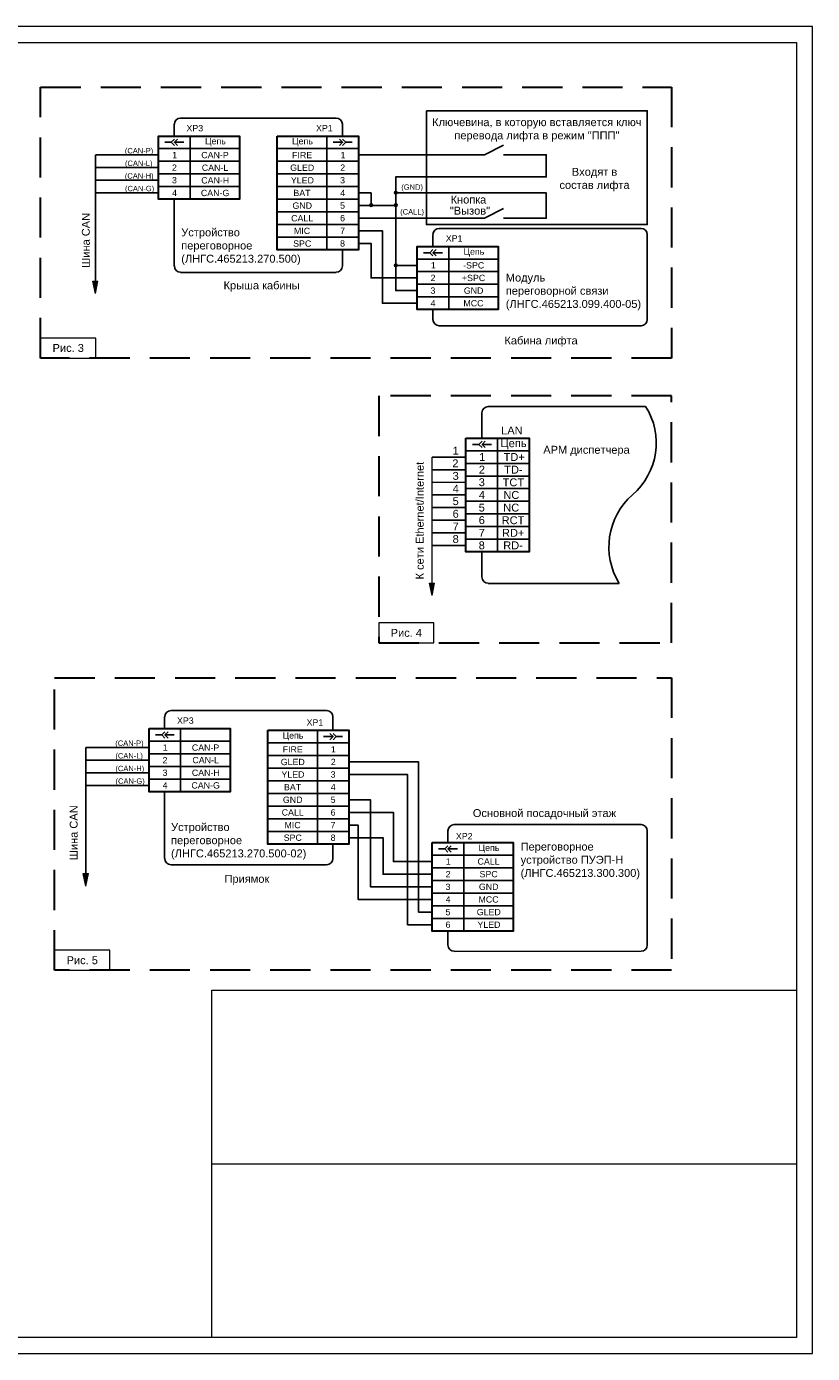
# Model space of a CAD drawing. Header units: millimetres. Extents: x 0 to 594, y 0 to 420.
# Tile 2 of 2: x 345 to 594, y 0 to 420. Entities that reach past the tile are written whole.
import ezdxf

# ---------------------------------------------------------------- set-up
doc = ezdxf.new("R2010")
doc.units = ezdxf.units.MM
doc.linetypes.add('штриховая', pattern=[19.05, 12.7, -6.35])
doc.layers.get('0').update_dxf_attribs({"lineweight": 15})
doc.layers.add('AE_Нумерация_листов', color=21, linetype='Continuous', lineweight=13, plot=False)
doc.layers.add('EI_HATCH_GALV', color=7, linetype='Continuous', lineweight=15)
doc.styles.add('CP.Text', font='arial.ttf')

msp = doc.modelspace()

# ---------------------------------------------------------------- hatches: boundary and pattern name
at = {"layer": 'EI_HATCH_GALV'}
h = msp.add_hatch(color=4, dxfattribs=at)
h.dxf.hatch_style = 1
h.paths.add_polyline_path([(367.91, 339.42), (366.32, 339.42), (367.12, 335.49)])
h = msp.add_hatch(color=1, dxfattribs=at)
h.dxf.hatch_style = 1
h.paths.add_polyline_path([(474.42, 243.8), (472.83, 243.8), (473.63, 239.87)])
h = msp.add_hatch(color=4, dxfattribs=at)
h.dxf.hatch_style = 1
h.paths.add_polyline_path([(364.88, 151.87), (363.29, 151.87), (364.09, 147.94)])

# ---------------------------------------------------------------- linework, layer by layer
at = {"color": 4}
for p, q in [((367.12, 335.49), (366.32, 339.42)), ((366.32, 339.42), (367.91, 339.42)), ((367.12, 335.49), (367.91, 339.42)), ((364.09, 147.94), (363.29, 151.87)), ((363.29, 151.87), (364.88, 151.87)), ((364.09, 147.94), (364.88, 151.87))]:
    msp.add_line(p, q, dxfattribs=at)
at = {"color": 1}
for p, q in [((473.63, 239.87), (472.83, 243.8)), ((472.83, 243.8), (474.42, 243.8)), ((473.63, 239.87), (474.42, 243.8))]:
    msp.add_line(p, q, dxfattribs=at)
for points in [[(594, 420), (0, 420), (0, 0), (594, 0)], [(20, 415), (589, 415), (589, 5), (20, 5)], [(349.77, 315.08), (367.26, 315.08), (367.26, 321.41), (349.77, 321.41)], [(456.76, 224.91), (474.25, 224.91), (474.25, 231.24), (456.76, 231.24)], [(354.22, 121.28), (371.71, 121.28), (371.71, 127.61), (354.22, 127.61)], [(404, 60), (589, 60), (589, 5), (404, 5)]]:
    msp.add_lwpolyline(points, close=True)
at = {"linetype": 'штриховая', "lineweight": 30}
for points in [[(349.77, 400.84), (549.43, 400.84), (549.43, 315.08), (349.77, 315.08)], [(549.43, 303.06), (456.76, 303.06), (456.76, 224.91), (549.43, 224.91)], [(354.22, 213.84), (549.43, 213.84), (549.43, 121.28), (354.22, 121.28)]]:
    msp.add_lwpolyline(points, close=True, dxfattribs=at)
at = {"lineweight": 25}
for points in [[(443.26, 391.05), (394.06, 391.05)], [(392.06, 389.05), (392.06, 385.35)], [(445.26, 385.35), (445.26, 389.05)], [(391.08, 383.35), (389.08, 383.35)], [(392.1, 384.33), (391.08, 383.35), (392.1, 382.33)], [(393.08, 382.33), (392.1, 383.35), (393.08, 384.33)], [(395.08, 383.35), (394.1, 383.35), (392.1, 383.35)], [(397.08, 385.35), (397.08, 365.34)], [(440.33, 385.35), (440.33, 349.34)], [(442.33, 383.35), (443.31, 383.35), (445.31, 383.35), (444.33, 384.33)], [(444.33, 382.33), (445.31, 383.35)], [(445.31, 384.33), (446.33, 383.35), (445.31, 382.33)], [(446.33, 383.35), (448.33, 383.35)], [(496.26, 382.41), (490.25, 379.43), (450.33, 379.43)], [(387.08, 379.35), (367.12, 379.35)], [(412.75, 381.35), (387.08, 381.35)], [(424.66, 381.35), (450.33, 381.35)], [(496.26, 379.43), (509.75, 379.43), (509.75, 372.41), (462.16, 372.41), (462.16, 363.43), (462.16, 344.4), (468.91, 344.4)], [(387.08, 375.35), (367.12, 375.35)], [(412.75, 377.35), (387.08, 377.35)], [(424.66, 377.35), (450.33, 377.35)], [(387.08, 371.35), (367.12, 371.35)], [(412.75, 373.35), (387.08, 373.35)], [(424.66, 373.35), (450.33, 373.35)], [(387.08, 367.34), (367.12, 367.34)], [(412.75, 369.35), (387.08, 369.35)], [(424.66, 369.35), (450.33, 369.35)], [(450.33, 367.34), (454.33, 367.34), (454.33, 363.34)], [(462.16, 367.34), (509.75, 367.34), (509.75, 359.34), (498.26, 359.34), (496.26, 359.34)], [(392.06, 365.34), (392.06, 344.19)], [(424.66, 365.34), (450.33, 365.34)], [(424.66, 361.34), (450.33, 361.34)], [(450.33, 363.34), (462.16, 363.34)], [(496.26, 362.36), (490.25, 359.34), (450.33, 359.34)], [(424.66, 357.34), (450.33, 357.34)], [(488.25, 359.34), (490.25, 359.34)], [(424.66, 353.34), (450.33, 353.34)], [(450.33, 355.34), (457.95, 355.34), (457.95, 332.44), (468.91, 332.44)], [(473.85, 354.11), (473.85, 350.4)], [(539.76, 356.11), (475.85, 356.11)], [(541.74, 327.25), (541.74, 354.11)], [(424.66, 349.34), (450.33, 349.34)], [(445.26, 344.19), (445.26, 349.34)], [(450.33, 351.34), (454.33, 351.34), (454.33, 340.44), (468.91, 340.42)], [(473.89, 349.43), (472.92, 348.4), (473.89, 347.42)], [(474.92, 347.42), (473.89, 348.4), (474.92, 349.43)], [(478.92, 350.4), (478.92, 330.44)], [(468.91, 336.44), (462.16, 336.44), (462.16, 344.4)], [(494.58, 346.4), (468.91, 346.4)], [(472.92, 348.4), (470.92, 348.4)], [(476.92, 348.4), (475.9, 348.4), (473.89, 348.4)], [(394.06, 342.19), (443.26, 342.19)], [(494.58, 342.44), (468.91, 342.44)], [(494.58, 338.44), (468.91, 338.44)], [(494.58, 334.44), (468.91, 334.44)], [(473.85, 330.44), (473.85, 327.25)], [(475.85, 325.25), (539.76, 325.29)], [(541.18, 299.73), (491.38, 299.73)], [(489.37, 297.73), (489.37, 289.73)], [(484.35, 285.73), (504.36, 285.73)], [(488.48, 287.73), (486.48, 287.73)], [(489.5, 288.75), (488.48, 287.73), (489.5, 286.75)], [(490.48, 286.75), (489.5, 287.73), (490.48, 288.75)], [(492.48, 287.73), (491.5, 287.73), (489.5, 287.73)], [(494.35, 289.73), (494.35, 273.77), (494.35, 253.76)], [(484.35, 283.73), (473.63, 283.73)], [(484.35, 281.73), (504.36, 281.73)], [(484.35, 279.73), (473.63, 279.73)], [(484.35, 277.73), (504.36, 277.73)], [(484.35, 275.77), (473.63, 275.73)], [(484.35, 271.77), (473.63, 271.77)], [(484.35, 269.77), (504.36, 269.77)], [(484.35, 267.77), (473.63, 267.77)], [(484.35, 265.77), (504.36, 265.77)], [(484.35, 263.77), (473.63, 263.77)], [(484.35, 261.77), (504.36, 261.77)], [(484.35, 259.77), (473.63, 259.77)], [(484.35, 257.77), (504.36, 257.77)], [(473.63, 255.77), (484.35, 255.77)], [(489.37, 245.76), (489.37, 253.76)], [(532.88, 243.76), (491.38, 243.76)], [(440.28, 203.5), (391.03, 203.5)], [(389.03, 201.5), (389.03, 197.8)], [(394.09, 197.8), (394.09, 177.79)], [(442.28, 197.24), (442.28, 201.5)], [(409.76, 193.8), (384.09, 193.8)], [(388.09, 195.8), (386.09, 195.8)], [(389.11, 196.78), (388.09, 195.8), (389.11, 194.77)], [(390.09, 194.77), (389.11, 195.8), (390.09, 196.78)], [(392.09, 195.8), (391.11, 195.8), (389.11, 195.8)], [(421.67, 193.24), (447.34, 193.24)], [(437.34, 197.24), (437.34, 161.23)], [(439.34, 195.24), (440.32, 195.24), (442.32, 195.24), (441.34, 196.22)], [(441.34, 194.22), (442.32, 195.24)], [(442.32, 196.22), (443.34, 195.24), (442.32, 194.22)], [(443.34, 195.24), (445.34, 195.24)], [(384.09, 191.8), (364.09, 191.8)], [(409.76, 189.79), (384.09, 189.79)], [(421.67, 189.24), (447.34, 189.24)], [(384.09, 187.79), (364.09, 187.79)], [(409.76, 185.79), (384.09, 185.79)], [(421.67, 185.24), (447.34, 185.24)], [(447.34, 187.24), (469.35, 187.24), (469.35, 139.7), (473.69, 139.7)], [(384.09, 183.79), (364.09, 183.79)], [(409.76, 181.79), (384.09, 181.79)], [(421.67, 181.24), (447.34, 181.24)], [(447.34, 183.24), (465.9, 183.24), (465.9, 135.7), (473.69, 135.7)], [(384.09, 179.79), (364.09, 179.79)], [(389.03, 177.79), (389.03, 156.64)], [(421.67, 177.24), (447.34, 177.24)], [(421.67, 173.24), (447.34, 173.24)], [(447.34, 175.24), (454.15, 175.24), (454.15, 147.7), (473.69, 147.7)], [(421.67, 169.24), (447.34, 169.24)], [(447.34, 171.24), (461.39, 171.24), (461.39, 155.7), (473.69, 155.7)], [(421.67, 165.24), (447.34, 165.24)], [(447.34, 167.24), (450.24, 167.24), (450.24, 143.7), (473.69, 143.7)], [(478.63, 165.41), (478.63, 161.7)], [(539.76, 167.41), (480.63, 167.41)], [(541.74, 129.27), (541.74, 165.41)], [(421.67, 161.23), (447.34, 161.23)], [(442.28, 156.64), (442.28, 161.23)], [(447.34, 163.23), (458.15, 163.23), (458.15, 151.7), (473.69, 151.7)], [(477.69, 159.7), (475.69, 159.7)], [(478.67, 160.72), (477.69, 159.7), (478.67, 158.72)], [(479.69, 158.72), (478.67, 159.7), (479.69, 160.72)], [(481.69, 159.7), (480.67, 159.7), (478.67, 159.7)], [(483.69, 161.7), (483.69, 133.7)], [(499.31, 157.7), (473.69, 157.7)], [(391.03, 154.64), (440.28, 154.64)], [(499.31, 153.7), (473.69, 153.7)], [(499.31, 149.7), (473.69, 149.7)], [(499.31, 141.7), (473.69, 141.7)], [(499.31, 137.7), (473.69, 137.7)], [(478.63, 133.7), (478.63, 129.27)], [(480.63, 127.27), (539.76, 127.31)]]:
    msp.add_lwpolyline(points, dxfattribs=at)
for points in [[(471.87, 393.35), (471.87, 357.34), (541.74, 357.34), (541.74, 393.35)], [(412.75, 385.35), (387.08, 385.35), (387.08, 365.34), (412.75, 365.34)], [(424.66, 385.35), (450.33, 385.35), (450.33, 349.34), (424.66, 349.34)], [(494.58, 350.4), (468.91, 350.4), (468.91, 330.44), (494.58, 330.44)], [(484.35, 289.73), (504.36, 289.73), (504.36, 273.77), (484.35, 273.77)], [(484.35, 273.77), (504.36, 273.77), (504.36, 253.76), (484.35, 253.76)], [(409.76, 197.8), (384.09, 197.8), (384.09, 177.79), (409.76, 177.79)], [(421.67, 197.24), (447.34, 197.24), (447.34, 161.23), (421.67, 161.23)], [(499.31, 161.7), (473.69, 161.7), (473.69, 133.7), (499.31, 133.7)], [(473.69, 145.7), (499.31, 145.7)]]:
    msp.add_lwpolyline(points, close=True, dxfattribs=at)
at = {"lineweight": 30}
for points in [[(387.08, 385.35), (412.75, 385.35), (412.75, 365.34), (387.08, 365.34)], [(424.66, 385.35), (450.33, 385.35), (450.33, 349.34), (424.66, 349.34)], [(468.91, 350.4), (494.58, 350.4), (494.58, 330.44), (468.91, 330.44)], [(484.35, 289.73), (504.36, 289.73), (504.36, 253.76), (484.35, 253.76)], [(384.09, 197.8), (409.76, 197.8), (409.76, 177.79), (384.09, 177.79)], [(421.67, 197.24), (447.34, 197.24), (447.34, 161.23), (421.67, 161.23)], [(473.69, 161.7), (499.31, 161.7), (499.31, 133.7), (473.69, 133.7)]]:
    msp.add_lwpolyline(points, close=True, dxfattribs=at)
at = {"color": 4, "const_width": 0.5}
for points in [[(367.12, 379.35), (367.12, 339.42)], [(364.09, 191.8), (364.09, 151.87)]]:
    msp.add_lwpolyline(points, dxfattribs=at)
at = {"lineweight": 0}
for points in [[(462.2, 367), (462.08, 367), (462.2, 367)], [(454.76, 363.47), (453.95, 363.47), (454.76, 363.47)], [(462.2, 363), (462.08, 363), (462.2, 363)], [(462.59, 344.4), (461.74, 344.4), (462.59, 344.4)], [(462.2, 344.02), (462.08, 344.02), (462.2, 344.02)]]:
    msp.add_lwpolyline(points, dxfattribs=at)
at = {"color": 1, "const_width": 0.5}
msp.add_lwpolyline([(473.63, 283.73), (473.63, 243.8)], dxfattribs=at)
at = {"lineweight": 25}
for centre in [(462.18, 367.41), (454.35, 363.45), (462.18, 363.45), (462.18, 344.42)]:
    msp.add_circle(centre, 0.404, dxfattribs=at)
for centre, radius, start, end in [((394.08, 389.07), 1.98, 90, 180), ((443.28, 389.07), 1.98, 0, 90), ((475.87, 354.13), 1.98, 90, 180), ((539.76, 354.13), 1.98, 0, 90), ((394.08, 344.21), 1.98, 180, 270), ((443.28, 344.21), 1.98, 270, 360), ((475.87, 327.27), 1.98, 180, 270), ((539.76, 327.27), 1.98, 270, 360), ((491.4, 297.75), 1.98, 90, 180), ((523.02, 288.18), 21.56, 310.5505, 32.558), ((551.62, 255.28), 22.03, 131.5448, 211.5692), ((491.4, 245.78), 1.98, 180, 270), ((391.05, 201.52), 1.98, 90, 180), ((440.3, 201.52), 1.98, 0, 90), ((480.65, 165.43), 1.98, 90, 180), ((539.76, 165.43), 1.98, 0, 90), ((391.05, 156.66), 1.98, 180, 270), ((440.3, 156.66), 1.98, 270, 360), ((480.65, 129.29), 1.98, 180, 270), ((539.76, 129.29), 1.98, 270, 360)]:
    msp.add_arc(centre, radius, start, end, dxfattribs=at)
at = {"transparency": 33554559}
for points in [[(461.78, 367.51), (462.55, 367.47), (461.74, 367.47)], [(462.55, 367.47), (461.74, 367.47), (462.59, 367.43)], [(461.74, 367.47), (462.59, 367.43), (461.74, 367.43)], [(462.59, 367.43), (461.74, 367.43), (462.59, 367.39)], [(461.74, 367.43), (462.59, 367.39), (461.74, 367.39)], [(462.59, 367.39), (461.74, 367.39), (462.59, 367.34)], [(461.74, 367.39), (462.59, 367.34), (461.74, 367.34)], [(462.59, 367.34), (461.74, 367.34), (462.55, 367.3)], [(461.74, 367.34), (462.55, 367.3), (461.74, 367.3)], [(462.55, 367.3), (461.74, 367.3), (461.78, 367.3)], [(461.74, 367.3), (462.55, 367.3), (462.55, 367.3)], [(461.82, 367.64), (462.5, 367.6), (461.78, 367.6)], [(462.5, 367.6), (461.78, 367.6), (462.55, 367.56)], [(461.78, 367.6), (462.55, 367.56), (461.78, 367.56)], [(462.55, 367.56), (461.78, 367.56), (462.55, 367.51)], [(461.78, 367.56), (462.55, 367.51), (461.78, 367.51)], [(462.55, 367.51), (461.78, 367.51), (462.55, 367.47)], [(462.55, 367.3), (461.78, 367.3), (462.55, 367.26)], [(461.78, 367.3), (462.55, 367.26), (461.78, 367.26)], [(462.55, 367.26), (461.78, 367.26), (462.5, 367.22)], [(461.78, 367.26), (462.5, 367.22), (461.78, 367.22)], [(462.5, 367.22), (461.78, 367.22), (462.5, 367.17)], [(461.78, 367.22), (462.5, 367.17), (461.82, 367.17)], [(461.86, 367.69), (462.46, 367.64), (461.82, 367.64)], [(462.5, 367.64), (462.5, 367.64), (461.82, 367.64)], [(462.5, 367.64), (461.82, 367.64), (462.46, 367.64)], [(462.5, 367.64), (461.82, 367.64), (462.5, 367.6)], [(462.5, 367.17), (461.82, 367.17), (462.46, 367.13)], [(461.82, 367.17), (462.46, 367.13), (461.82, 367.13)], [(462.46, 367.13), (461.82, 367.13), (461.86, 367.13)], [(461.82, 367.13), (462.46, 367.13), (462.46, 367.13)], [(462.42, 367.73), (461.91, 367.73), (461.86, 367.73)], [(462.42, 367.73), (461.86, 367.73), (462.46, 367.69)], [(461.86, 367.73), (462.46, 367.69), (461.86, 367.69)], [(462.46, 367.69), (461.86, 367.69), (462.46, 367.64)], [(462.46, 367.13), (461.86, 367.13), (462.42, 367.09)], [(461.86, 367.13), (462.42, 367.09), (461.86, 367.09)], [(462.42, 367.09), (461.86, 367.09), (462.42, 367.05)], [(461.86, 367.09), (462.42, 367.05), (461.91, 367.05)], [(461.95, 367.77), (462.42, 367.73), (461.91, 367.73)], [(461.91, 367.73), (462.42, 367.73), (462.42, 367.73)], [(462.42, 367.05), (461.91, 367.05), (462.37, 367.05)], [(461.91, 367.05), (462.37, 367.05), (461.95, 367.05)], [(461.99, 367.77), (462.37, 367.77), (461.95, 367.77)], [(462.37, 367.77), (461.95, 367.77), (462.42, 367.73)], [(462.37, 367.05), (461.95, 367.05), (462.33, 367)], [(461.95, 367.05), (462.33, 367), (461.99, 367)], [(462.03, 367.77), (462.33, 367.77), (461.99, 367.77)], [(462.33, 367.77), (461.99, 367.77), (462.37, 367.77)], [(462.33, 367), (461.99, 367), (462.29, 367)], [(461.99, 367), (462.29, 367), (462.03, 367)], [(462.08, 367.81), (462.29, 367.77), (462.03, 367.77)], [(462.29, 367.77), (462.03, 367.77), (462.33, 367.77)], [(462.29, 367), (462.03, 367), (462.25, 367)], [(462.03, 367), (462.25, 367), (462.08, 367)], [(462.16, 367.81), (462.2, 367.81), (462.08, 367.81)], [(462.25, 367.81), (462.25, 367.81), (462.08, 367.81)], [(462.25, 367.81), (462.08, 367.81), (462.2, 367.81)], [(462.25, 367.81), (462.08, 367.81), (462.29, 367.77)], [(462.25, 367), (462.2, 367), (462.08, 367)], [(462.08, 367), (462.2, 367), (462.16, 367)], [(453.99, 363.6), (454.71, 363.56), (453.95, 363.56)], [(454.71, 363.56), (453.95, 363.56), (454.76, 363.51)], [(453.95, 363.56), (454.76, 363.51), (453.95, 363.51)], [(454.76, 363.51), (453.95, 363.51), (454.76, 363.47)], [(453.95, 363.51), (454.76, 363.47), (453.95, 363.47)], [(453.95, 363.47), (454.76, 363.47), (454.76, 363.47)], [(454.76, 363.47), (453.95, 363.47), (454.76, 363.43)], [(453.95, 363.47), (454.76, 363.43), (453.95, 363.43)], [(454.76, 363.43), (453.95, 363.43), (454.76, 363.39)], [(453.95, 363.43), (454.76, 363.39), (453.95, 363.39)], [(454.76, 363.39), (453.95, 363.39), (454.76, 363.34)], [(453.95, 363.39), (454.76, 363.34), (453.95, 363.34)], [(454.76, 363.34), (453.95, 363.34), (454.76, 363.3)], [(453.95, 363.34), (454.76, 363.3), (453.95, 363.3)], [(454.76, 363.3), (453.95, 363.3), (454.71, 363.26)], [(453.95, 363.3), (454.71, 363.26), (453.95, 363.26)], [(454.71, 363.26), (453.95, 363.26), (454.71, 363.22)], [(453.95, 363.26), (454.71, 363.22), (453.99, 363.22)], [(454.03, 363.68), (454.71, 363.64), (453.99, 363.64)], [(454.71, 363.64), (453.99, 363.64), (454.71, 363.6)], [(453.99, 363.64), (454.71, 363.6), (453.99, 363.6)], [(454.71, 363.6), (453.99, 363.6), (454.71, 363.56)], [(454.71, 363.22), (453.99, 363.22), (454.71, 363.17)], [(453.99, 363.22), (454.71, 363.17), (453.99, 363.17)], [(454.71, 363.17), (453.99, 363.17), (454.67, 363.17)], [(453.99, 363.17), (454.67, 363.17), (454.03, 363.17)], [(454.07, 363.73), (454.63, 363.68), (454.03, 363.68)], [(454.67, 363.68), (454.67, 363.68), (454.03, 363.68)], [(454.67, 363.68), (454.03, 363.68), (454.63, 363.68)], [(454.67, 363.68), (454.03, 363.68), (454.71, 363.64)], [(454.67, 363.17), (454.03, 363.17), (454.63, 363.13)], [(454.03, 363.17), (454.63, 363.13), (454.03, 363.13)], [(454.63, 363.13), (454.03, 363.13), (454.63, 363.09)], [(454.03, 363.13), (454.63, 363.09), (454.07, 363.09)], [(454.12, 363.77), (454.63, 363.73), (454.07, 363.73)], [(454.63, 363.73), (454.07, 363.73), (454.63, 363.68)], [(454.63, 363.09), (454.07, 363.09), (454.59, 363.09)], [(454.07, 363.09), (454.59, 363.09), (454.12, 363.09)], [(454.16, 363.77), (454.59, 363.77), (454.12, 363.77)], [(454.59, 363.77), (454.12, 363.77), (454.63, 363.73)], [(454.59, 363.09), (454.12, 363.09), (454.54, 363.05)], [(454.12, 363.09), (454.54, 363.05), (454.16, 363.05)], [(454.2, 363.81), (454.5, 363.81), (454.16, 363.81)], [(454.5, 363.81), (454.16, 363.81), (454.54, 363.77)], [(454.16, 363.81), (454.54, 363.77), (454.16, 363.77)], [(454.54, 363.77), (454.16, 363.77), (454.59, 363.77)], [(454.5, 363.05), (454.5, 363.05), (454.16, 363.05)], [(454.5, 363.05), (454.16, 363.05), (454.54, 363.05)], [(454.5, 363.05), (454.16, 363.05), (454.46, 363)], [(454.16, 363.05), (454.46, 363), (454.2, 363)], [(454.46, 363.81), (454.25, 363.81), (454.2, 363.81)], [(454.46, 363.81), (454.2, 363.81), (454.5, 363.81)], [(454.46, 363), (454.2, 363), (454.25, 363)], [(454.2, 363), (454.46, 363), (454.46, 363)], [(454.29, 363.81), (454.46, 363.81), (454.25, 363.81)], [(454.25, 363.81), (454.46, 363.81), (454.46, 363.81)], [(454.37, 363), (454.29, 363), (454.25, 363)], [(454.25, 363), (454.46, 363), (454.37, 363)], [(454.37, 363.81), (454.29, 363.81), (454.29, 363.81)], [(454.37, 363.81), (454.29, 363.81), (454.46, 363.81)], [(454.37, 363), (454.37, 363), (454.29, 363)], [(461.78, 363.51), (462.55, 363.47), (461.74, 363.47)], [(462.59, 363.47), (462.59, 363.47), (461.74, 363.47)], [(462.59, 363.47), (461.74, 363.47), (462.55, 363.47)], [(462.59, 363.47), (461.74, 363.47), (462.59, 363.43)], [(461.74, 363.47), (462.59, 363.43), (461.74, 363.43)], [(462.59, 363.43), (461.74, 363.43), (462.59, 363.39)], [(461.74, 363.43), (462.59, 363.39), (461.74, 363.39)], [(462.59, 363.39), (461.74, 363.39), (462.55, 363.34)], [(461.74, 363.39), (462.55, 363.34), (461.74, 363.34)], [(462.55, 363.34), (461.74, 363.34), (462.55, 363.3)], [(461.74, 363.34), (462.55, 363.3), (461.78, 363.3)], [(461.82, 363.64), (462.5, 363.6), (461.78, 363.6)], [(462.5, 363.6), (461.78, 363.6), (462.55, 363.56)], [(461.78, 363.6), (462.55, 363.56), (461.78, 363.56)], [(462.55, 363.56), (461.78, 363.56), (462.55, 363.51)], [(461.78, 363.56), (462.55, 363.51), (461.78, 363.51)], [(462.55, 363.51), (461.78, 363.51), (462.55, 363.47)], [(462.55, 363.3), (461.78, 363.3), (462.55, 363.26)], [(461.78, 363.3), (462.55, 363.26), (461.78, 363.26)], [(462.55, 363.26), (461.78, 363.26), (462.5, 363.22)], [(461.78, 363.26), (462.5, 363.22), (461.78, 363.22)], [(462.5, 363.22), (461.78, 363.22), (462.5, 363.17)], [(461.78, 363.22), (462.5, 363.17), (461.82, 363.17)], [(462.46, 363.68), (461.86, 363.68), (461.82, 363.68)], [(462.46, 363.68), (461.82, 363.68), (462.5, 363.64)], [(461.82, 363.68), (462.5, 363.64), (461.82, 363.64)], [(462.5, 363.64), (461.82, 363.64), (462.5, 363.6)], [(462.46, 363.17), (462.46, 363.17), (461.82, 363.17)], [(462.46, 363.17), (461.82, 363.17), (462.5, 363.17)], [(462.46, 363.17), (461.82, 363.17), (462.46, 363.13)], [(461.82, 363.17), (462.46, 363.13), (461.86, 363.13)], [(461.91, 363.77), (462.42, 363.73), (461.86, 363.73)], [(462.42, 363.73), (461.86, 363.73), (462.46, 363.68)], [(461.86, 363.73), (462.46, 363.68), (461.86, 363.68)], [(461.86, 363.68), (462.46, 363.68), (462.46, 363.68)], [(462.46, 363.13), (461.86, 363.13), (462.42, 363.09)], [(461.86, 363.13), (462.42, 363.09), (461.86, 363.09)], [(462.42, 363.09), (461.86, 363.09), (461.91, 363.09)], [(461.86, 363.09), (462.42, 363.09), (462.42, 363.09)], [(461.95, 363.77), (462.42, 363.77), (461.91, 363.77)], [(462.42, 363.77), (461.91, 363.77), (462.42, 363.73)], [(462.42, 363.09), (461.91, 363.09), (462.37, 363.05)], [(461.91, 363.09), (462.37, 363.05), (461.95, 363.05)], [(461.99, 363.81), (462.37, 363.77), (461.95, 363.77)], [(462.37, 363.77), (461.95, 363.77), (462.42, 363.77)], [(462.37, 363.05), (461.95, 363.05), (462.33, 363.05)], [(461.95, 363.05), (462.33, 363.05), (461.99, 363.05)], [(462.03, 363.81), (462.33, 363.81), (461.99, 363.81)], [(462.33, 363.81), (461.99, 363.81), (462.37, 363.77)], [(462.33, 363.05), (461.99, 363.05), (462.29, 363)], [(461.99, 363.05), (462.29, 363), (462.03, 363)], [(462.08, 363.81), (462.29, 363.81), (462.03, 363.81)], [(462.29, 363.81), (462.03, 363.81), (462.33, 363.81)], [(462.29, 363), (462.03, 363), (462.25, 363)], [(462.03, 363), (462.25, 363), (462.08, 363)], [(462.16, 363.81), (462.2, 363.81), (462.08, 363.81)], [(462.25, 363.81), (462.25, 363.81), (462.08, 363.81)], [(462.25, 363.81), (462.08, 363.81), (462.2, 363.81)], [(462.25, 363.81), (462.08, 363.81), (462.29, 363.81)], [(462.25, 363), (462.2, 363), (462.08, 363)], [(462.08, 363), (462.2, 363), (462.16, 363)], [(461.78, 344.53), (462.55, 344.49), (461.74, 344.49)], [(462.55, 344.49), (461.74, 344.49), (462.59, 344.45)], [(461.74, 344.49), (462.59, 344.45), (461.74, 344.45)], [(462.59, 344.45), (461.74, 344.45), (462.59, 344.4)], [(461.74, 344.45), (462.59, 344.4), (461.74, 344.4)], [(461.74, 344.4), (462.59, 344.4), (462.59, 344.4)], [(462.59, 344.4), (461.74, 344.4), (462.55, 344.36)], [(461.74, 344.4), (462.55, 344.36), (461.74, 344.36)], [(461.82, 344.66), (462.5, 344.62), (461.78, 344.62)], [(462.5, 344.62), (461.78, 344.62), (462.55, 344.57)], [(461.78, 344.62), (462.55, 344.57), (461.78, 344.57)], [(462.55, 344.57), (461.78, 344.57), (462.55, 344.53)], [(461.78, 344.57), (462.55, 344.53), (461.78, 344.53)], [(462.55, 344.53), (461.78, 344.53), (462.55, 344.49)], [(462.46, 344.7), (461.86, 344.7), (461.82, 344.7)], [(462.46, 344.7), (461.82, 344.7), (462.5, 344.66)], [(461.82, 344.7), (462.5, 344.66), (461.82, 344.66)], [(462.5, 344.66), (461.82, 344.66), (462.5, 344.62)], [(462.42, 344.74), (461.91, 344.74), (461.86, 344.74)], [(462.42, 344.74), (461.86, 344.74), (462.46, 344.7)], [(461.86, 344.74), (462.46, 344.7), (461.86, 344.7)], [(461.86, 344.7), (462.46, 344.7), (462.46, 344.7)], [(461.95, 344.79), (462.42, 344.74), (461.91, 344.74)], [(461.91, 344.74), (462.42, 344.74), (462.42, 344.74)], [(461.99, 344.79), (462.37, 344.79), (461.95, 344.79)], [(462.37, 344.79), (461.95, 344.79), (462.42, 344.74)], [(462.03, 344.83), (462.33, 344.79), (461.99, 344.79)], [(462.33, 344.79), (461.99, 344.79), (462.37, 344.79)], [(462.08, 344.83), (462.29, 344.83), (462.03, 344.83)], [(462.29, 344.83), (462.03, 344.83), (462.33, 344.79)], [(462.16, 344.83), (462.2, 344.83), (462.08, 344.83)], [(462.25, 344.83), (462.25, 344.83), (462.08, 344.83)], [(462.25, 344.83), (462.08, 344.83), (462.2, 344.83)], [(462.25, 344.83), (462.08, 344.83), (462.29, 344.83)], [(462.55, 344.36), (461.74, 344.36), (462.55, 344.32)], [(461.74, 344.36), (462.55, 344.32), (461.78, 344.32)], [(462.55, 344.32), (461.78, 344.32), (462.55, 344.27)], [(461.78, 344.32), (462.55, 344.27), (461.78, 344.27)], [(462.55, 344.27), (461.78, 344.27), (462.5, 344.23)], [(461.78, 344.27), (462.5, 344.23), (461.78, 344.23)], [(462.5, 344.23), (461.78, 344.23), (462.5, 344.19)], [(461.78, 344.23), (462.5, 344.19), (461.82, 344.19)], [(462.5, 344.19), (461.82, 344.19), (462.46, 344.15)], [(461.82, 344.19), (462.46, 344.15), (461.82, 344.15)], [(462.46, 344.15), (461.82, 344.15), (461.86, 344.15)], [(461.82, 344.15), (462.46, 344.15), (462.46, 344.15)], [(462.46, 344.15), (461.86, 344.15), (462.42, 344.1)], [(461.86, 344.15), (462.42, 344.1), (461.86, 344.1)], [(462.42, 344.1), (461.86, 344.1), (461.91, 344.1)], [(461.86, 344.1), (462.42, 344.1), (462.42, 344.1)], [(462.42, 344.1), (461.91, 344.1), (462.37, 344.06)], [(461.91, 344.1), (462.37, 344.06), (461.95, 344.06)], [(462.37, 344.06), (461.95, 344.06), (462.33, 344.06)], [(461.95, 344.06), (462.33, 344.06), (461.99, 344.06)], [(462.33, 344.06), (461.99, 344.06), (462.29, 344.02)], [(461.99, 344.06), (462.29, 344.02), (462.03, 344.02)], [(462.29, 344.02), (462.03, 344.02), (462.25, 344.02)], [(462.03, 344.02), (462.25, 344.02), (462.08, 344.02)], [(462.25, 344.02), (462.2, 344.02), (462.08, 344.02)], [(462.08, 344.02), (462.2, 344.02), (462.16, 344.02)]]:
    msp.add_solid(points, dxfattribs=at)
at = {"layer": 'AE_Нумерация_листов'}
msp.add_lwpolyline([(404, 115), (589, 115), (589, 5), (404, 5)], close=True, dxfattribs=at)

# ---------------------------------------------------------------- texts
at = {"style": 'CP.Text'}
for s, insert, char_height, width, attachment_point in [('Ключевина, в которую вставляется ключ перевода лифта в режим "ППП"', (506.8, 387.26), 2.5, 69.8763, 5), ('Входят в состав лифта', (525.05, 371.56), 2.5, 22.7524, 5), ('Устройство переговорное\\P(ЛНГС.465213.270.500)', (394.29, 356.1), 2.5001, 38.0265, 1), ('Модуль\\Pпереговорной связи\\P(ЛНГС.465213.099.400-05)', (496.97, 341.79), 2.5001, 43.2164, 1), ('Рис. 3', (358.52, 318.25), 2.5, 17.4884, 5), ('Рис. 4', (465.51, 228.08), 2.5, 17.4884, 5), ('Устройство\\Pпереговорное\\P(ЛНГС.465213.270.500-02)', (391.05, 167.86), 2.5, 43.0569, 1), ('Переговорное устройство ПУЭП-Н \\P(ЛНГС.465213.300.300)', (501.67, 161.68), 2.5, 38.124, 1), ('Рис. 5', (362.96, 124.45), 2.5, 17.4884, 5)]:
    msp.add_mtext(s, dxfattribs=dict(at, insert=insert, char_height=char_height, width=width, attachment_point=attachment_point))
at = {"attachment_point": 7, "style": 'CP.Text'}
for s, insert, char_height in [('XP3', (395.93, 386.8), 2), ('XP1', (436.92, 386.84), 2), ('Цепь', (401.81, 382.13), 2), ('Цепь', (429.35, 382.13), 2), ('(CAN-P)', (376.44, 379.32), 1.7), ('1', (391.42, 378.33), 2), ('CAN-P', (400.61, 378.29), 2), ('FIRE', (429.35, 378.33), 2), ('1', (444.67, 378.33), 2), ('(CAN-L)', (376.48, 375.36), 1.7), ('2', (391.34, 374.33), 2), ('CAN-L', (400.78, 374.29), 2), ('GLED', (428.75, 374.29), 2), ('2', (444.58, 374.33), 2), ('(CAN-H)', (376.44, 371.36), 1.7), ('(CAN-G)', (376.48, 367.36), 1.7), ('3', (391.34, 370.33), 2), ('CAN-H', (400.61, 370.29), 2), ('YLED', (428.96, 370.32), 2), ('3', (444.54, 370.33), 2), ('(GND)', (463.91, 367.82), 1.7), ('4', (391.38, 366.32), 2), ('CAN-G', (400.49, 366.29), 2), ('BAT', (429.77, 366.32), 2), ('4', (444.58, 366.32), 2), ('GND', (429.47, 362.29), 2), ('5', (444.54, 362.33), 2), ('(CALL)', (463.57, 359.99), 1.7), ('CALL', (429.05, 358.29), 2), ('6', (444.54, 358.33), 2), ('SPC', (429.69, 350.28), 2), ('MIC', (429.94, 354.29), 2), ('7', (444.54, 354.32), 2), ('8', (444.54, 350.33), 2), ('XP1', (477.98, 351.94), 2), ('Цепь', (483.6, 347.19), 2), ('1', (473.26, 343.42), 2), ('-SPC', (483.47, 343.39), 2), ('2', (473.17, 339.42), 2), ('+SPC', (483.09, 339.39), 2), ('Крыша кабины', (407.67, 336.09), 2.5), ('3', (473.13, 335.39), 2), ('GND', (483.68, 335.39), 2), ('4', (473.17, 331.42), 2), ('MCC', (483.56, 331.39), 2), ('Кабина лифта', (496.55, 318.63), 2.5), ('LAN', (495.5, 290.88), 2.5), ('1', (480.14, 284.5), 2.5), ('1      TD+', (488.52, 282.5), 2.5), ('Цепь', (495.29, 286.14), 2.5), ('АРМ диспетчера', (508.83, 284.03), 2.5), ('2', (480.05, 280.49), 2.5), ('2', (488.44, 278.49), 2.5), ('TD-', (496.48, 278.49), 2.5), ('3', (480.14, 276.49), 2.5), ('3', (488.4, 274.49), 2.5), ('TCT', (495.97, 274.45), 2.5), ('4', (480.18, 272.49), 2.5), ('4      NC', (488.44, 270.45), 2.5), ('5', (480.14, 268.49), 2.5), ('5      NC', (488.4, 266.45), 2.5), ('6', (480.14, 264.49), 2.5), ('6', (488.4, 262.49), 2.5), ('RCT', (495.67, 262.45), 2.5), ('7', (480.14, 260.49), 2.5), ('7', (488.4, 258.49), 2.5), ('RD+', (495.76, 258.49), 2.5), ('8', (480.14, 256.49), 2.5), ('8      RD-', (488.4, 254.49), 2.5), ('XP3', (392.94, 199.29), 2), ('XP1', (433.93, 198.73), 2), ('(CAN-P)', (373.41, 191.81), 1.7), ('1', (388.43, 190.77), 2), ('CAN-P', (397.63, 190.74), 2), ('Цепь', (426.36, 194.02), 2), ('(CAN-L)', (373.45, 187.81), 1.7), ('2', (388.35, 186.77), 2), ('CAN-L', (397.8, 186.78), 2), ('FIRE', (426.36, 190.22), 2), ('1', (441.64, 190.22), 2), ('(CAN-H)', (373.45, 183.8), 1.7), ('3', (388.35, 182.78), 2), ('CAN-H', (397.63, 182.78), 2), ('GLED', (425.76, 186.19), 2), ('YLED', (425.97, 182.26), 2), ('3', (441.55, 182.23), 2), ('2', (441.59, 186.22), 2), ('(CAN-G)', (373.49, 179.8), 1.7), ('4', (388.39, 178.81), 2), ('CAN-G', (397.5, 178.78), 2), ('BAT', (426.78, 178.26), 2), ('4', (441.59, 178.26), 2), ('GND', (426.44, 174.22), 2), ('5', (441.55, 174.22), 2), ('CALL', (426.06, 170.22), 2), ('6', (441.55, 170.22), 2), ('Основной посадочный этаж', (486.54, 169.07), 2.5), ('MIC', (426.95, 166.22), 2), ('7', (441.55, 166.26), 2), ('SPC', (426.7, 162.22), 2), ('8', (441.55, 162.22), 2), ('XP2', (481.18, 162.72), 2), ('Цепь', (488.37, 158.48), 2), ('1', (477.99, 154.72), 2), ('CALL', (488.03, 154.69), 2), ('Приямок', (407.97, 148.23), 2.5), ('2', (477.94, 150.72), 2), ('SPC', (488.67, 150.69), 2), ('3', (477.9, 146.68), 2), ('GND', (488.46, 146.69), 2), ('4', (477.94, 142.72), 2), ('MCC', (488.33, 142.68), 2), ('5', (477.9, 138.68), 2), ('GLED', (487.78, 138.68), 2), ('6', (477.9, 134.68), 2), ('YLED', (487.99, 134.72), 2)]:
    msp.add_mtext(s, dxfattribs=dict(at, insert=insert, char_height=char_height))
at = {"insert": (485.15, 363.46), "char_height": 2.5, "width": 20.7105, "attachment_point": 5, "line_spacing_factor": 0.84, "style": 'CP.Text'}
msp.add_mtext('Кнопка\\P "Вызов"', dxfattribs=at)
at = {"attachment_point": 7, "rotation": 90, "style": 'CP.Text'}
for s, insert, char_height in [('Шина CAN', (365.37, 343.64), 2.5), ('К сети Ethernet/Internet', (471.03, 245), 2.5001), ('Шина CAN', (361.53, 156.13), 2.5)]:
    msp.add_mtext(s, dxfattribs=dict(at, insert=insert, char_height=char_height))

doc.saveas('drawing.dxf')
